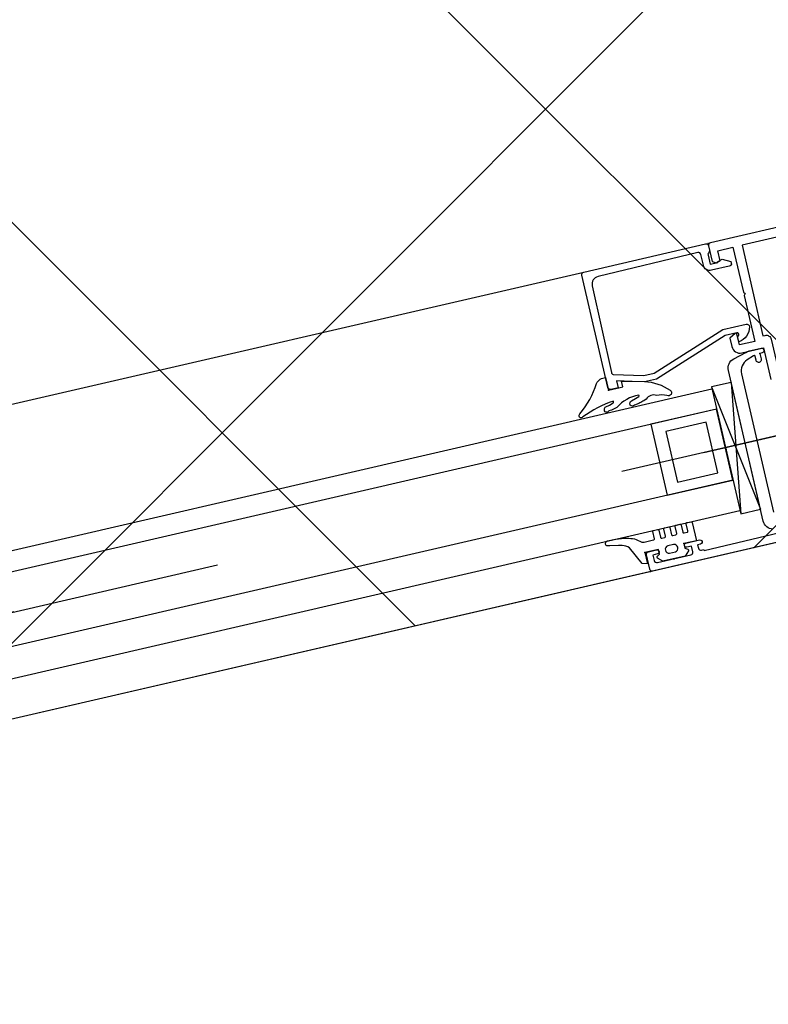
# Model space of a CAD drawing. Header units: centimetres. Extents: x -15121 to 17422, y -60492 to 0.
# Tile 144 of 256: x 2301 to 2316, y -30537 to -30519. Entities that reach past the tile are written whole.
import ezdxf

# ---------------------------------------------------------------- set-up
doc = ezdxf.new("R2010")
doc.units = ezdxf.units.CM
doc.header["$LTSCALE"] = 60
doc.linetypes.add('__FK_przerywana', pattern=[0.32004, 0.16002, -0.16002])
doc.linetypes.add('DP', pattern=[0.5, 0.3, -0.2])
for name, color, linetype in [('AIKA NADPROŻA2', 7, 'Continuous'), ('AIKA powierzchnie2', 2, 'Continuous'), ('AIKA sufity podwieszane', 8, 'Continuous'), ('AIKA wymiarowanie ogólne rzut2', 7, 'Continuous'), ('AIKA ŚCIANA2', 8, 'Continuous'), ('BA_drz', 7, 'Continuous'), ('podciagi i nadproza', 7, 'DP'), ('RI-PROFILE', 8, 'Continuous')]:
    doc.layers.add(name, color=color, linetype=linetype)
doc.styles.add('wymiar', font='txt.shx', dxfattribs={"width": 0.6})
doc.dimstyles.new('Dwudziestka', dxfattribs={"dimtxt": 7, "dimasz": 0.7, "dimexe": 5, "dimexo": 0, "dimgap": 2.5, "dimtad": 1, "dimtoh": 1, "dimdec": 3, "dimrnd": 0.5, "dimdsep": 46, "dimtxsty": 'wymiar', "dimblk": 'znacznik', "dimcen": 0, "dimdle": 5, "dimse1": 1, "dimse2": 1, "dimclrd": 256, "dimclre": 256, "dimclrt": 256, "dimadec": 0, "dimazin": 0, "dimtfac": 0.4, "dimtdec": 3, "dimtix": 1, "dimtofl": 0, "dimtmove": 2, "dimatfit": 3, "dimldrblk": 'znacznik', "dimfxl": 1, "dimtolj": 1, "dimarcsym": 0})

# ---------------------------------------------------------------- blocks, each defined once
blk = doc.blocks.new('PDKŁ')
for p, q in [((3.91, 12.5), (0.01, -12.5)), ((0.01, 12.5), (3.91, -12.5))]:
    blk.add_line(p, q)
blk.add_lwpolyline([(3.91, 12.5), (3.91, -12.5), (0, -12.5), (0, 12.5), (3.91, 12.5)])
blk = doc.blocks.new('drzwi90+50')
at = {"layer": 'RI-PROFILE'}
for p, q in [((-112.65, 5.9), (-149.65, 5.9)), ((-149.65, 0), (-112.65, 0))]:
    blk.add_line(p, q, dxfattribs=at)
for points in [[(-157.15, 5.9), (-152.15, 5.9, -0.414214), (-152.1, 5.85), (-152.1, 5.542), (-152.168, 5.503, -0.199244), (-152.183, 5.5), (-152.25, 5.519), (-152.25, 5.72), (-152.55, 5.72), (-152.55, 4.83), (-152.58, 4.8), (-152.55, 4.77), (-152.55, 3.86), (-152.25, 3.86), (-152.25, 4.08, -0.577388), (-152.22, 4.097), (-152.1, 4.028), (-152.1, 3.863, -0.414214), (-152.262, 3.7), (-152.69, 3.7), (-152.69, 3.076, 0.106121)], [(-152.082, 0.267, 0.351665), (-151.935, 0.46), (-151.935, 3.431, 0.362129), (-152.082, 3.624), (-152.339, 3.694), (-152.372, 3.706), (-152.407, 3.706), (-152.64, 3.706, 0.99031), (-152.64, 3.615), (-152.595, 3.615), (-152.595, 3.505, 1.11146), (-152.495, 3.505), (-152.495, 3.579, -0.655905), (-152.469, 3.598), (-152.329, 3.547, -0.31307), (-152.165, 3.312), (-152.165, 0.579, -0.342952)], [(-159.75, 0), (-149.65, 0, 0.414214), (-149.6, 0.05), (-149.6, 0.33, 0.414214), (-149.65, 0.38), (-149.809, 0.38, 0.99805), (-149.81, 0.3), (-149.72, 0.3), (-149.72, 0.19, -0.414214), (-149.77, 0.14), (-150.43, 0.14, -0.414214), (-150.48, 0.19), (-150.48, 0.3), (-150.48, 0.3), (-150.39, 0.3, 0.998176), (-150.39, 0.38), (-150.66, 0.38, 1.000716), (-150.66, 0.3), (-150.6, 0.3), (-150.6, 0.23, -0.414214), (-150.65, 0.18), (-150.7, 0.18), (-150.7, 0.165), (-152.72, 0.18, -0.412055)], [(-150.036, 0.41, -0.855905), (-150.036, 0.264), (-150.154, 0.264, -0.885646), (-150.154, 0.41), (-150.036, 0.41)]]:
    blk.add_lwpolyline(points, format="xyb", dxfattribs=at)
for points in [[(-149.73, 3.899, -0.287858), (-149.757, 3.853), (-150.328, 3.7), (-150.526, 3.7), (-152.006, 4.22), (-152.465, 4.22, 0.459407), (-152.516, 4.16, 0.329042), (-152.25, 3.922), (-152.25, 3.996, 0.256151), (-152.267, 4.034), (-152.277, 4.043, -0.632112), (-152.25, 4.1), (-152.026, 4.1), (-150.546, 3.58), (-150.312, 3.58), (-150.082, 3.642), (-149.79, 3.72), (-149.79, 3.58), (-149.65, 3.58, 0.418945), (-149.6, 3.631), (-149.6, 5.85, 0.414214), (-149.65, 5.9), (-152.05, 5.9, 0.414214), (-152.1, 5.85), (-152.1, 5.771, 0.287257), (-152.085, 5.736), (-152.064, 5.715, -0.267249), (-152.05, 5.68), (-152.05, 5.5), (-152.2, 5.5), (-152.2, 5.513), (-152.3, 5.545), (-152.45, 5.459), (-152.45, 5.43), (-152.45, 5.429), (-152.45, 5.427, 0.454319), (-152.4, 5.38), (-152.05, 5.38, 0.462511), (-151.92, 5.51), (-151.919, 5.72, -0.416568), (-151.869, 5.77), (-149.896, 5.754, -0.405463), (-149.748, 5.606)], [(-153.498, 3.085), (-156.992, 3.085, 0.33408), (-157.165, 3.215), (-157.62, 3.215), (-157.62, 5.165), (-157.27, 5.165, 0.414214), (-157.12, 5.315), (-157.12, 5.72), (-152.73, 5.72), (-152.73, 3.93), (-152.77, 3.93, 0.414214), (-152.87, 3.83), (-152.87, 3.215), (-152.87, 3.215), (-153.325, 3.215, 0.333959)], [(-150.112, 3.202), (-150.024, 3.189, 1), (-149.953, 3.256, 0.221584), (-149.982, 3.282), (-150.072, 3.305), (-150.138, 3.329), (-150.147, 3.338), (-150.145, 3.355, -0.175319), (-149.681, 3.221), (-149.572, 3.19), (-149.52, 3.193, 1), (-149.443, 3.242, 0.317302), (-149.477, 3.283), (-149.552, 3.293), (-149.63, 3.323), (-149.643, 3.328), (-149.643, 3.341), (-149.643, 3.353, -0.074745), (-149.007, 3.192, 1), (-148.945, 3.241, 0.20561), (-148.962, 3.258, -0.095737), (-149.405, 3.76, 0.250819), (-149.6, 3.83), (-149.6, 3.58), (-149.833, 3.58), (-149.88, 3.58), (-149.88, 3.691), (-149.944, 3.676), (-150.312, 3.587, 0.13918), (-150.756, 3.313, 0.962884), (-150.671, 3.228, -0.084626), (-150.481, 3.275, -0.323058), (-150.267, 3.251), (-150.215, 3.231), (-150.198, 3.225, 0.058863)], [(-149.614, 0.58), (-149.798, 0.58, -0.414214), (-149.818, 0.6), (-149.818, 0.74, 0.414214), (-149.838, 0.76), (-149.918, 0.76, 0.414214), (-149.938, 0.74), (-149.938, 0.6, -0.414214), (-149.958, 0.58), (-150.018, 0.58, -0.414214), (-150.038, 0.6), (-150.038, 0.74, 0.414214), (-150.058, 0.76), (-150.138, 0.76, 0.414214), (-150.158, 0.74), (-150.158, 0.6, -0.414214), (-150.178, 0.58), (-150.238, 0.58, -0.414214), (-150.258, 0.6), (-150.258, 0.74, 0.414208), (-150.278, 0.76), (-150.358, 0.76, 0.414219), (-150.378, 0.74), (-150.378, 0.6, -0.414214), (-150.398, 0.58), (-150.458, 0.58, -0.414214), (-150.478, 0.6), (-150.478, 0.74, 0.413901), (-150.498, 0.76), (-150.578, 0.76, 0.410424), (-150.598, 0.74), (-150.598, 0.38), (-150.349, 0.38), (-150.349, 0.38), (-150.349, 0.291), (-150.4, 0.262, 0.392584), (-150.406, 0.225), (-150.321, 0.14), (-149.879, 0.14), (-149.795, 0.224, 0.342583), (-149.796, 0.256), (-149.848, 0.29), (-149.848, 0.38), (-149.578, 0.38), (-149.578, 0.16), (-149.483, 0.189), (-149.31, 0.536, -0.146205), (-149.183, 0.61), (-149.113, 0.629), (-148.952, 0.661), (-148.896, 0.669, 0.694648), (-148.93, 0.76), (-149.09, 0.76), (-149.202, 0.748, 0.091297), (-149.473, 0.666), (-149.566, 0.591, -0.148233)]]:
    blk.add_lwpolyline(points, format="xyb", close=True, dxfattribs=at)
for points in [[(-151.544, 2.759), (-110.755, 2.759), (-110.755, 3.159), (-151.544, 3.159)], [(-151.544, 1.359), (-110.755, 1.359), (-110.755, 0.759), (-151.544, 0.759)]]:
    blk.add_lwpolyline(points, dxfattribs=at)
for points in [[(-150.244, 2.759), (-150.244, 1.359), (-151.544, 1.359), (-151.544, 2.759)], [(-151.294, 1.559), (-151.294, 2.559), (-150.494, 2.559), (-150.494, 1.559)]]:
    blk.add_lwpolyline(points, close=True, dxfattribs=at)
for p in [(-152.1, 5.9), (-152.1, 5.9), (-152.595, 3.615), (-149.6, 3.58), (-149.6, 3.58), (-151.549, 3.163), (-151.549, 1.963), (-151.549, 0.763), (-150.349, 0.38), (-149.6, 0.38), (-149.578, 0.38), (-150.1, 0.14), (-149.6, 0)]:
    blk.add_point(p, dxfattribs=at)
at = {"layer": 'RI-PROFILE', "xscale": 0.0999999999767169, "yscale": 0.0999999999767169, "zscale": 0.0999999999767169}
blk.add_blockref('PDKŁ', (-151.935, 1.945), dxfattribs=at)
blk = doc.blocks.new('SL podciągi restauracja')
at = {"layer": 'podciagi i nadproza'}
blk.add_lwpolyline([(1567.119, -27987.65), (1732.762, -27949.408), (1738.161, -27972.793), (1572.518, -28011.035), (1567.119, -27987.65)], dxfattribs=at)
blk = doc.blocks.new('znacznik')
at = {"color": 0}
for points in [[(0, -5), (0, 5)], [(-4, 0), (4, 0)]]:
    blk.add_lwpolyline(points, dxfattribs=at)
at = {"color": 1}
blk.add_lwpolyline([(-2.121, -2.121), (2.121, 2.121)], dxfattribs=at)
blk = doc.blocks.new('*D5396')
at = {"layer": 'AIKA wymiarowanie ogólne rzut2', "lineweight": -2, "transparency": 16777216}
blk.add_line((2672.251, -30385.069), (2108.525, -30515.216), dxfattribs=at)
at = {"layer": 'Defpoints', "color": 0, "transparency": 16777216}
for p in [(2673.807, -30388.696), (2107.843, -30515.373), (2115.409, -30548.147)]:
    blk.add_point(p, dxfattribs=at)
at = {"layer": 'AIKA wymiarowanie ogólne rzut2', "linetype": 'ByBlock', "lineweight": -2, "transparency": 16777216, "xscale": 0.7, "yscale": 0.7, "zscale": 0.7}
for p, rotation in [((2672.933, -30384.912), 12.99999999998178), ((2107.843, -30515.373), 192.9999999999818)]:
    blk.add_blockref('znacznik', p, dxfattribs=dict(at, rotation=rotation))
at = {"layer": 'AIKA wymiarowanie ogólne rzut2', "transparency": 16777216, "insert": (2389.038, -30444.296), "char_height": 7, "attachment_point": 5, "rotation": 13, "style": 'wymiar'}
blk.add_mtext('\\A1;580', dxfattribs=at)

msp = doc.modelspace()

# ---------------------------------------------------------------- hatches: boundary and pattern name
at = {"layer": 'AIKA sufity podwieszane', "transparency": 33554610}
h = msp.add_hatch(dxfattribs=at)
h.set_pattern_fill('ANSI37', color=256, scale=2.771036)
h.set_pattern_definition([(45, (5073.432, 672.602), (-6.221154, 6.221154), []), (135, (5073.432, 672.602), (-6.221154, -6.221154), [])])
h.paths.add_polyline_path([(3263.0511, -29233.6017), (3143.0511, -29233.6017), (3143.0511, -29195.6017), (3027.0511, -29195.6017), (3027.0511, -29233.6017), (2963.0511, -29233.6017), (2963.0511, -29193.9885), (2797.0511, -29193.9885), (2797.0511, -29233.6017), (2733.0511, -29233.6017), (2733.0511, -29195.6017), (2617.0511, -29195.6017), (2617.0511, -29233.6017), (2497.0511, -29233.6017), (2497.0511, -29254.2071), (2449.7172, -29253.5776), (2492.7248, -29439.8638), (2512.2122, -29435.3648), (2522.11, -29478.2371), (1907.5742, -29619.9086), (2121.0978, -30544.7807), (2160.7103, -30535.6354), (2167.0089, -30562.9178), (2328.7543, -30525.5759), (2322.4557, -30498.2935), (2692.7163, -30412.8121), (2689.1171, -30397.2222), (2731.9894, -30387.3244), (2736.209, -30405.6017), (3029.0511, -30405.6017), (3029.0511, -30433.6017), (3195.0511, -30433.6017), (3195.0511, -30405.6017), (3255.0511, -30405.6017), (3255.0511, -30389.6017), (3263.0511, -30389.6017)])

# ---------------------------------------------------------------- linework, layer by layer
at = {"layer": 'AIKA NADPROŻA2', "linetype": '__FK_przerywana'}
msp.add_line((2164.6102, -30561.4189), (2330.2531, -30523.1772), dxfattribs=at)
at = {"layer": 'AIKA powierzchnie2'}
msp.add_lwpolyline([(2692.7163, -30412.8121), (2322.4557, -30498.2935), (2328.7543, -30525.5759), (2167.0089, -30562.9178), (2160.7103, -30535.6354), (2121.0978, -30544.7807), (1907.5742, -29619.9086), (2522.11, -29478.2371), (2512.2122, -29435.3648), (2492.7248, -29439.8638), (2449.7172, -29253.5776), (2497.0511, -29254.2071), (2497.0511, -29233.6017), (2617.0511, -29233.6017), (2617.0511, -29195.6017), (2733.0511, -29195.6017)], dxfattribs=at)
at = {"layer": 'AIKA sufity podwieszane', "transparency": 33554610}
msp.add_lwpolyline([(2692.7163, -30412.8121), (2322.4557, -30498.2935), (2328.7543, -30525.5759), (2167.0089, -30562.9178), (2160.7103, -30535.6354), (2121.0978, -30544.7807), (1907.5742, -29619.9086), (2522.11, -29478.2371), (2512.2122, -29435.3648), (2492.7248, -29439.8638), (2449.7172, -29253.5776), (2497.0511, -29254.2071), (2497.0511, -29233.6017), (2617.0511, -29233.6017), (2617.0511, -29195.6017), (2733.0511, -29195.6017)], dxfattribs=at)

# ---------------------------------------------------------------- block references
at = {"layer": 'AIKA ŚCIANA2'}
msp.add_blockref('SL podciągi restauracja', (592.0924, -2550.3843), dxfattribs=at)
at = {"layer": 'BA_drz', "xscale": -1, "rotation": 13.00000000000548}
msp.add_blockref('drzwi90+50', (2167.4961, -30562.8053), dxfattribs=at)

# ---------------------------------------------------------------- dimensions: what is measured, and where the dimension line sits
at = {"layer": 'AIKA wymiarowanie ogólne rzut2'}
dim = msp.add_linear_dim(base=(2107.84278, -30515.37311), p1=(2673.80659, -30388.69551), p2=(2115.40914, -30548.14659), angle=13, dimstyle='Dwudziestka', dxfattribs=at)
dim.commit()
dim.dimension.update_dxf_attribs({"geometry": '*D5396', "text_midpoint": (2389.03821, -30444.29621)})

doc.saveas('drawing.dxf')
